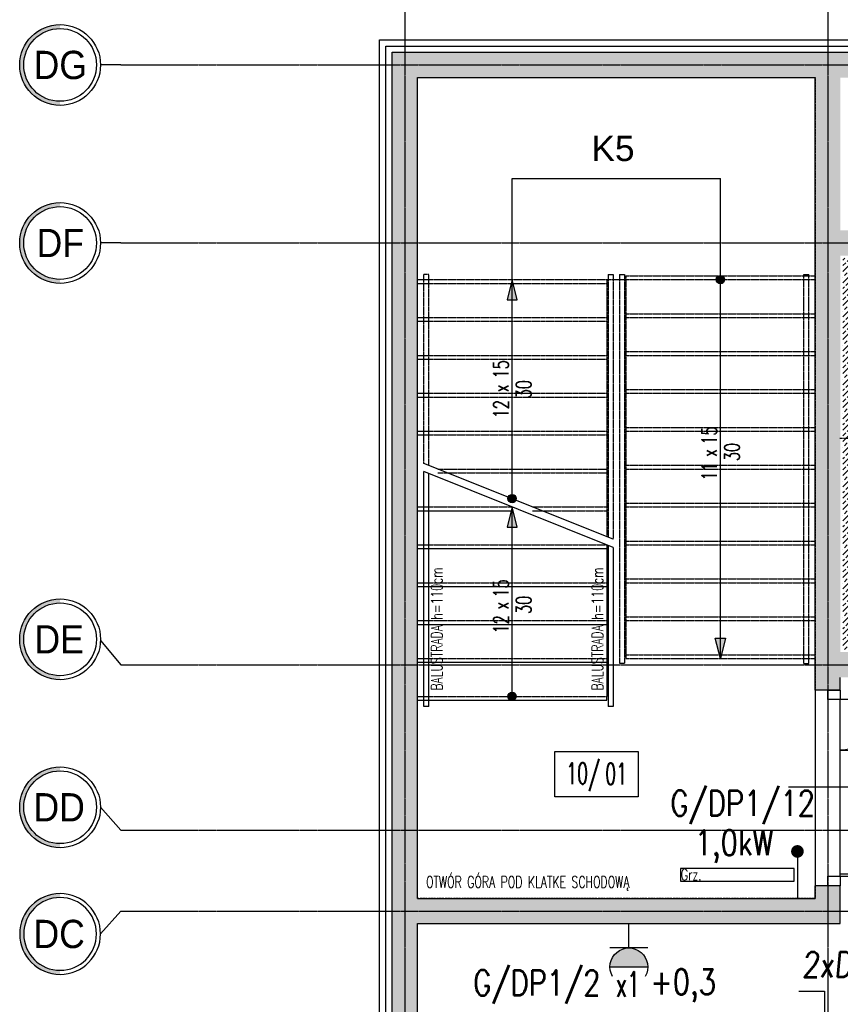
# Model space of a CAD drawing. Header units: inches. Extents: x 788 to 26783, y -4103 to 21.
# Tile 43 of 101: x 3784 to 4434, y -1295 to -515. Entities that reach past the tile are written whole.
import ezdxf
from ezdxf.enums import TextEntityAlignment as Align

# ---------------------------------------------------------------- set-up
doc = ezdxf.new("R2010")
doc.units = ezdxf.units.IN
doc.header["$MEASUREMENT"] = 0
for name, pattern in [('CENTER', [2, 1.25, -0.25, 0.25, -0.25]), ('DASHDOT', [1, 0.5, -0.25, 0, -0.25]), ('DASHED', [0.75, 0.5, -0.25]), ('DASHED2', [0.375, 0.25, -0.125])]:
    doc.linetypes.add(name, pattern=pattern)
for name, color, linetype in [('Drz---drzwi', 5, 'Continuous'), ('E35', 6, 'Continuous'), ('E50', 3, 'Continuous'), ('E90', 6, 'Continuous'), ('Ele-balustrada', 8, 'Continuous'), ('Ins-co', 2, 'Continuous'), ('Opis-pom', 6, 'Continuous'), ('Opis-spadki', 61, 'Continuous'), ('Opis_pom_ramka', 6, 'Continuous'), ('Os-osie glowne', 1, 'CENTER'), ('Os-osie-opis', 2, 'Continuous'), ('Pos-widok', 121, 'Continuous'), ('Sc-beton', 7, 'Continuous'), ('Sc-beton-hatch', 86, 'Continuous'), ('Sc-izolacja term-styropian', 151, 'STYROPIAN-KA'), ('Sc-nadproza kon', 5, 'DASHED2'), ('Sch-opis', 51, 'Continuous'), ('Sch-widok', 12, 'Continuous'), ('Sch-widok-nad', 12, 'DASHED2'), ('W-idok', 8, 'Continuous'), ('W-otwor-strop-nad', 126, 'DASHED2')]:
    doc.layers.add(name, color=color, linetype=linetype)
doc.styles.add('dwg_opis duży', font='ARIAL.TTF', dxfattribs={"width": 0.9})
doc.styles.add('KA wymiar', font='romans.shx', dxfattribs={"width": 0.6})
doc.styles.add('ROMANS', font='romans', dxfattribs={"width": 0.85})
doc.styles.add('TYTUL2', font='ARIAL.TTF')
doc.linetypes.add('STYROPIAN-KA', pattern='A,0.0001,-0.1,[135,ltypeshp.shx,S=0.1,R=0,X=-0.1,Y=0],0,[135,ltypeshp.shx,S=0.1,R=180,X=0.1,Y=0],-0.1', length=0.2001)
doc.linetypes.add('ZIGZAG', pattern='A,0.00254,-5.08,[131,ltypeshp.shx,S=5.08,R=0,X=-5.08,Y=0],-10.16,[131,ltypeshp.shx,S=5.08,R=180,X=5.08,Y=0],-5.08', length=20.32254)
pattern_1 = [(45, (-46844.622, 16237.085), (-4.49012806, 4.49012806), []), (45, (-46840.132, 16237.085), (-4.49012806, 4.49012806), [3.175, -1.5875])]

# ---------------------------------------------------------------- blocks, each defined once
blk = doc.blocks.new('_DKGJHF')
at = {"ltscale": 7}
for p, q in [((-21.08, -77), (35.92, -77)), ((-5, -147.5), (-105, -147.5)), ((-5, -145.5), (-104.98, -145.5))]:
    blk.add_line(p, q, dxfattribs=at)
for points in [[(5, -7.5), (5, 0), (-5, 0), (-5, -7.5)], [(5, -155), (5, -147.5), (-5, -147.5), (-5, -155)]]:
    blk.add_lwpolyline(points, close=True, dxfattribs=at)
for points in [[(-45, -7.5), (-5, -7.5)], [(-5, -147.5), (-5, -7.5)]]:
    blk.add_lwpolyline(points, dxfattribs=at)
for centre, radius, start, end in [((-5, -7.5), 40, 180, 270), ((-5, -147.5), 100, 90, 180)]:
    blk.add_arc(centre, radius, start, end)
blk = doc.blocks.new('ozn_opis-schodów1-rzut')
at = {"style": 'ROMANS', "width": 0.7}
blk.add_text('x', height=12, dxfattribs=at).set_placement((-3.32, 3))
at = {"ltscale": 25, "style": 'ROMANS', "width": 0.7}
blk.add_attdef('Ilość', text='', height=12, dxfattribs=at).set_placement((-7.75, 3), align=Align.RIGHT)
blk.add_attdef('Wysokość', (6.22, 3), '', height=12, dxfattribs=at)
blk.add_attdef('Długość', text='', height=12, dxfattribs=at).set_placement((0.41, -15), align=Align.CENTER)
blk = doc.blocks.new('ozn_schody-kółko_d14')
at = {"ltscale": 25}
h = blk.add_hatch(color=256, dxfattribs=at)
edge = h.paths.add_edge_path()
edge.add_arc((0, 0), 3.33, 0, 360)
at = {"ltscale": 7}
blk.add_circle((0, 0), 3.33, dxfattribs=at)
blk = doc.blocks.new('ozn_schody-strzałka8x16')
at = {"ltscale": 25}
blk.add_hatch(color=256, dxfattribs=at).paths.add_polyline_path([(0, 0), (-4, -16), (4, -16)])
blk.add_lwpolyline([(0, 0), (-4, -16), (4, -16)], close=True, dxfattribs=at)
blk = doc.blocks.new('_opis_osi')
blk.add_hatch(color=256).paths.add_polyline_path([(32, -32), (28.8, -32, -1), (-28.8, -32), (-32, -32, 1)])
for radius in [32, 28.8]:
    blk.add_circle((0, -32), radius)
at = {"style": 'dwg_opis duży', "width": 0.9}
blk.add_attdef('AXNAMEV', text='', height=22.4, rotation=90, dxfattribs=at).set_placement((0, -32), align=Align.MIDDLE_CENTER)
blk = doc.blocks.new('_aidfjflijh')
at = {"layer": 'W-idok', "linetype": 'DASHDOT'}
for p, q in [((0, -328.95), (0, 0)), ((-124, -162.01), (123, -162.01))]:
    blk.add_line(p, q, dxfattribs=at)
at = {"layer": 'W-idok'}
for p, q in [((-105, -44.21), (-105, -49.81)), ((-104.75, -44.21), (-105, -44.21)), ((-104.75, -49.81), (-104.75, -44.21)), ((-104.75, -44.21), (-104.75, -49.21)), ((-100, -44.21), (-104.75, -44.21)), ((-80, -44.21), (-100, -44.21)), ((-100, -44.21), (-100, -49.56)), ((-80, -49.56), (-80, -44.21)), ((-73, -39.31), (-73, -150.71)), ((73, -39.31), (-73, -39.31)), ((70.3, -41.71), (-70.3, -41.71)), ((-70.3, -41.71), (-70.3, -282.31)), ((-70, -42.01), (70, -42.01)), ((-70, -282.01), (-70, -42.01)), ((70, -42.01), (70, -282.01)), ((73, -39.31), (70.3, -39.31)), ((70.3, -282.31), (70.3, -41.71)), ((73, -150.71), (73, -39.31)), ((-105, -49.81), (-104.75, -49.81)), ((-105, -49.81), (-105, -57.21)), ((-104.75, -49.81), (-105, -49.81)), ((-104.75, -49.21), (-100, -49.21)), ((-104.75, -57.21), (-104.75, -49.81)), ((-100, -49.56), (-80, -49.56)), ((-80, -49.56), (-100, -49.56)), ((-100, -49.56), (-100, -49.81)), ((-100, -49.81), (-80, -49.81)), ((-92.45, -49.81), (-92.45, -50.6)), ((-83.55, -49.81), (-92.45, -49.81)), ((-92.45, -50.6), (-88.79, -50.6)), ((-90.5, -54.11), (-90.5, -56.51)), ((-88.8, -54.11), (-90.5, -54.11)), ((-88.8, -56.01), (-88.8, -54.11)), ((-88.79, -50.6), (-88.79, -56.01)), ((-88, -46.91), (-88, -153.11)), ((-87.21, -56.01), (-87.21, -50.6)), ((-87.21, -50.6), (-83.55, -50.6)), ((-87.2, -54.11), (-87.2, -56.01)), ((-85.5, -54.11), (-87.2, -54.11)), ((-85.5, -56.51), (-85.5, -54.11)), ((-83.55, -50.6), (-83.55, -49.81)), ((-80, -49.81), (-80, -49.56)), ((-79.8, -49.26), (-79.8, -54.26)), ((-79.7, -49.26), (-79.8, -49.26)), ((-79.8, -54.26), (-75.6, -54.26)), ((-79.7, -54.16), (-79.7, -49.26)), ((-75.6, -54.16), (-79.7, -54.16)), ((-75.55, -54.26), (-75.65, -54.26)), ((-75.65, -54.26), (-75.65, -145.76)), ((-75.6, -54.26), (-75.6, -54.16)), ((-75.55, -145.76), (-75.55, -54.26)), ((-105, -57.21), (-104.75, -57.21)), ((-77.6, -57.51), (-98.4, -57.51)), ((-98.4, -57.51), (-98.4, -63.51)), ((-98.1, -57.81), (-77.9, -57.81)), ((-98.1, -63.51), (-98.1, -57.81)), ((-78, -58.26), (-98, -58.26)), ((-98, -58.26), (-98, -141.76)), ((-82.75, -56.51), (-93.25, -56.51)), ((-93.25, -56.51), (-93.25, -57.51)), ((-93.25, -57.51), (-82.75, -57.51)), ((-83.1, -61.01), (-92.9, -61.01)), ((-92.9, -61.01), (-92.9, -139.01)), ((-84.1, -59.51), (-91.9, -59.51)), ((-91.9, -59.51), (-91.9, -61.01)), ((-90.5, -56.51), (-85.5, -56.51)), ((-87.2, -56.01), (-88.8, -56.01)), ((-88.79, -56.01), (-87.21, -56.01)), ((-88, -96.51), (-88, -55.51)), ((-84.1, -61.01), (-84.1, -59.51)), ((-83.1, -139.01), (-83.1, -61.01)), ((-82.75, -57.51), (-82.75, -56.51)), ((-78, -141.76), (-78, -58.26)), ((-77.9, -57.81), (-77.9, -63.51)), ((-77.6, -63.51), (-77.6, -57.51)), ((-98.4, -63.51), (-98.1, -63.51)), ((-77.9, -63.51), (-77.6, -63.51)), ((-80.1, -79.51), (-95.9, -79.51)), ((-111, -100.01), (-76.9, -100.01)), ((-88, -144.51), (-88, -96.51)), ((77.9, -96.01), (77.9, -111.01)), ((85.4, -96.01), (77.9, -96.01)), ((85.4, -111.01), (85.4, -96.01)), ((77.9, -111.01), (85.4, -111.01)), ((81.4, -111.01), (81.4, -121.31)), ((81.9, -111.01), (81.4, -111.01)), ((81.9, -121.31), (81.9, -111.01)), ((-80.1, -120.51), (-95.9, -120.51)), ((74.2, -121.31), (73.6, -121.31)), ((73.6, -121.31), (73.6, -140.81)), ((74.2, -140.81), (74.2, -121.31)), ((78.5, -121.31), (74.2, -121.31)), ((74.2, -121.31), (74.2, -140.81)), ((80.5, -118.01), (78.5, -118.01)), ((78.5, -118.01), (78.5, -118.78)), ((78.5, -118.78), (78.5, -120.94)), ((78.5, -120.94), (78.5, -124.19)), ((78.5, -124.19), (78.5, -128.01)), ((80.5, -118.78), (80.5, -118.01)), ((80.5, -120.94), (80.5, -118.78)), ((80.5, -124.19), (80.5, -120.94)), ((85.1, -121.31), (80.5, -121.31)), ((80.5, -128.01), (80.5, -124.19)), ((85.1, -121.31), (84.1, -121.31)), ((84.1, -121.31), (84.1, -140.81)), ((85.1, -140.81), (85.1, -121.31)), ((85.1, -140.81), (85.1, -121.31)), ((73.6, -126.01), (73, -126.01)), ((73, -130.01), (73.6, -130.01)), ((78.5, -128.01), (78.5, -131.84)), ((78.5, -131.84), (78.5, -135.09)), ((80.5, -131.84), (80.5, -128.01)), ((80.5, -135.09), (80.5, -131.84)), ((85.41, -126.01), (85.1, -126.01)), ((85.1, -130.01), (85.41, -130.01)), ((85.41, -126.01), (85.41, -130.01)), ((89.01, -126.01), (85.41, -126.01)), ((85.41, -130.01), (85.41, -126.01)), ((85.41, -130.01), (89.01, -130.01)), ((89.01, -130.01), (89.01, -126.01)), ((89.01, -126.01), (89.01, -130.01)), ((89.99, -126.01), (89.01, -126.01)), ((89.01, -130.01), (89.99, -130.01)), ((89.99, -130.01), (89.99, -126.01)), ((-98.1, -136.51), (-98.4, -136.51)), ((-98.4, -136.51), (-98.4, -142.51)), ((-98.1, -142.21), (-98.1, -136.51)), ((-92.9, -139.01), (-83.1, -139.01)), ((-91.9, -139.01), (-91.9, -140.51)), ((-84.1, -140.51), (-84.1, -139.01)), ((-77.6, -136.51), (-77.9, -136.51)), ((-77.9, -136.51), (-77.9, -142.21)), ((-77.6, -142.51), (-77.6, -136.51)), ((78.5, -135.09), (78.5, -137.25)), ((78.5, -137.25), (78.5, -138.01)), ((78.5, -138.01), (80.5, -138.01)), ((80.5, -137.25), (80.5, -135.09)), ((80.5, -138.01), (80.5, -137.25)), ((-98.4, -142.51), (-77.6, -142.51)), ((-77.9, -142.21), (-98.1, -142.21)), ((-98, -141.76), (-78, -141.76)), ((-82.75, -142.51), (-93.25, -142.51)), ((-93.25, -142.51), (-93.25, -143.51)), ((-93.25, -143.51), (-82.75, -143.51)), ((-91.9, -140.51), (-84.1, -140.51)), ((-85.5, -143.51), (-90.5, -143.51)), ((-90.5, -143.51), (-90.5, -145.91)), ((-90.5, -145.91), (-88.8, -145.91)), ((-88.8, -144.01), (-87.2, -144.01)), ((-88.8, -145.91), (-88.8, -144.01)), ((-87.21, -144.01), (-88.79, -144.01)), ((-88.79, -144.01), (-88.79, -149.42)), ((-87.21, -149.42), (-87.21, -144.01)), ((-87.2, -144.01), (-87.2, -145.91)), ((-87.2, -145.91), (-85.5, -145.91)), ((-85.5, -145.91), (-85.5, -143.51)), ((-82.75, -143.51), (-82.75, -142.51)), ((-79.8, -145.76), (-79.8, -150.76)), ((-75.6, -145.76), (-79.8, -145.76)), ((-79.7, -150.76), (-79.7, -145.86)), ((-79.7, -145.86), (-75.6, -145.86)), ((-75.65, -145.76), (-75.55, -145.76)), ((-75.6, -145.86), (-75.6, -145.76)), ((-73.7, -147.21), (-73.7, -147.71)), ((-73, -147.21), (-73.7, -147.21)), ((-73.7, -147.71), (-73.7, -150.51)), ((-73, -147.71), (-73.7, -147.71)), ((-73.7, -147.71), (-73, -147.71)), ((73.7, -147.21), (73, -147.21)), ((73.7, -147.71), (73, -147.71)), ((73, -147.71), (73.7, -147.71)), ((73.6, -140.81), (74.2, -140.81)), ((73.7, -147.71), (73.7, -147.21)), ((73.7, -150.51), (73.7, -147.71)), ((74.2, -140.81), (85.1, -140.81)), ((81.4, -140.81), (81.4, -148.01)), ((81.4, -148.01), (81.9, -148.01)), ((81.9, -148.01), (81.9, -140.81)), ((85.1, -140.81), (84.1, -140.81)), ((84.1, -140.81), (84.1, -168.31)), ((84.1, -140.81), (85.1, -140.81)), ((85.1, -168.31), (85.1, -140.81)), ((-97.5, -149.46), (-105, -149.46)), ((-105, -149.46), (-105, -174.56)), ((-100.9, -150.21), (-100.9, -150.46)), ((-82.9, -150.21), (-100.9, -150.21)), ((-100.9, -150.46), (-100.9, -173.81)), ((-82.9, -150.46), (-100.9, -150.46)), ((-100.9, -150.46), (-82.9, -150.46)), ((-97.5, -150.21), (-97.5, -149.46)), ((-88.79, -149.42), (-92.45, -149.42)), ((-92.45, -149.42), (-92.45, -150.21)), ((-92.45, -150.21), (-83.55, -150.21)), ((-83.55, -149.42), (-87.21, -149.42)), ((-83.55, -150.21), (-83.55, -149.42)), ((-82.9, -150.46), (-82.9, -150.21)), ((-82.9, -173.81), (-82.9, -150.46)), ((-82.11, -155.66), (-82.9, -155.66)), ((-82.9, -155.66), (-82.9, -168.36)), ((-82.11, -161.22), (-82.11, -155.66)), ((-79.8, -150.76), (-79.7, -150.76)), ((-73.1, -151.01), (-78.1, -151.01)), ((-78.1, -151.01), (-78.1, -155.51)), ((-78.1, -155.51), (-77.8, -155.51)), ((-77.8, -151.31), (-73.4, -151.31)), ((-77.8, -155.51), (-77.8, -151.31)), ((-71.85, -150.71), (-77.65, -150.71)), ((-77.65, -150.71), (-77.65, -151.01)), ((-77.65, -151.01), (-72.15, -151.01)), ((-77.5, -150.51), (-77.5, -150.71)), ((-73, -150.51), (-77.5, -150.51)), ((-73.7, -150.51), (-73, -150.51)), ((-73.4, -151.31), (-73.4, -155.51)), ((-73.1, -155.51), (-73.4, -155.51)), ((-73.4, -155.51), (-73.4, -156.01)), ((-73.4, -155.51), (-73.1, -155.51)), ((-73.1, -155.51), (-73.1, -151.01)), ((-73.1, -151.01), (-73.1, -156.01)), ((-73.1, -156.01), (-73.1, -155.51)), ((-73, -151.01), (-73, -156.01)), ((-72.15, -151.01), (-72.15, -173.01)), ((-71.85, -173.31), (-71.85, -150.71)), ((71.85, -150.71), (71.85, -173.31)), ((77.65, -150.71), (71.85, -150.71)), ((72.15, -173.01), (72.15, -151.01)), ((72.15, -151.01), (77.65, -151.01)), ((73, -150.51), (73.7, -150.51)), ((77.5, -150.51), (73, -150.51)), ((73, -156.01), (73, -151.01)), ((78.1, -151.01), (73.1, -151.01)), ((73.1, -151.01), (73.1, -155.51)), ((73.1, -156.01), (73.1, -151.01)), ((73.4, -155.51), (73.1, -155.51)), ((73.1, -155.51), (73.1, -156.01)), ((73.1, -155.51), (73.4, -155.51)), ((73.4, -151.31), (77.8, -151.31)), ((73.4, -155.51), (73.4, -151.31)), ((73.4, -156.01), (73.4, -155.51)), ((77.5, -150.71), (77.5, -150.51)), ((77.65, -151.01), (77.65, -150.71)), ((77.8, -151.31), (77.8, -155.51)), ((77.8, -155.51), (78.1, -155.51)), ((78.1, -155.51), (78.1, -151.01)), ((82.9, -155.66), (82.11, -155.66)), ((82.11, -155.66), (82.11, -161.22)), ((83.7, -148.51), (82.9, -148.51)), ((82.9, -148.51), (82.9, -175.51)), ((82.9, -168.36), (82.9, -155.66)), ((83.7, -175.51), (83.7, -148.51)), ((84.1, -148.51), (83.7, -148.51)), ((83.7, -148.51), (83.7, -175.51)), ((90, -148.51), (85.1, -148.51)), ((90, -175.51), (90, -148.51)), ((-74, -161.22), (-82.11, -161.22)), ((-82.11, -162.81), (-74, -162.81)), ((-82.11, -168.36), (-82.11, -162.81)), ((-73.6, -157.81), (-76.4, -157.81)), ((-76.4, -157.81), (-76.4, -161.21)), ((-76.4, -161.21), (-74, -161.21)), ((-74, -162.81), (-76.4, -162.81)), ((-76.4, -162.81), (-76.4, -166.21)), ((-74, -161.21), (-74, -162.81)), ((-74, -162.81), (-74, -161.22)), ((-72.4, -156.01), (-73.6, -156.01)), ((-73.6, -156.01), (-73.6, -168.01)), ((-73.6, -166.21), (-73.6, -157.81)), ((-72.15, -156.01), (-72.4, -156.01)), ((-72.4, -156.01), (-72.4, -168.01)), ((-72.4, -168.01), (-72.4, -156.01)), ((72.4, -156.01), (72.15, -156.01)), ((72.4, -168.01), (72.4, -156.01)), ((72.4, -156.01), (72.4, -168.01)), ((73.6, -156.01), (72.4, -156.01)), ((73.6, -168.01), (73.6, -156.01)), ((76.4, -157.81), (73.6, -157.81)), ((73.6, -157.81), (73.6, -166.21)), ((74, -161.21), (76.4, -161.21)), ((74, -162.81), (74, -161.21)), ((82.11, -161.22), (74, -161.22)), ((74, -161.22), (74, -162.81)), ((74, -162.81), (82.11, -162.81)), ((76.4, -162.81), (74, -162.81)), ((76.4, -161.21), (76.4, -157.81)), ((76.4, -166.21), (76.4, -162.81)), ((82.11, -162.81), (82.11, -168.36)), ((-82.9, -168.36), (-82.11, -168.36)), ((-78.1, -168.51), (-78.1, -173.01)), ((-77.8, -168.51), (-78.1, -168.51)), ((-77.8, -172.71), (-77.8, -168.51)), ((-76.4, -166.21), (-73.6, -166.21)), ((-73.6, -168.01), (-72.4, -168.01)), ((-73.4, -168.01), (-73.4, -168.51)), ((-73.4, -168.51), (-73.1, -168.51)), ((-73.4, -168.51), (-73.4, -172.71)), ((-73.1, -168.51), (-73.4, -168.51)), ((-73.1, -168.51), (-73.1, -168.01)), ((-73.1, -168.01), (-73.1, -173.01)), ((-73.1, -173.01), (-73.1, -168.51)), ((-73, -168.01), (-73, -173.01)), ((-72.4, -168.01), (-72.15, -168.01)), ((72.15, -168.01), (72.4, -168.01)), ((72.4, -168.01), (73.6, -168.01)), ((73, -173.01), (73, -168.01)), ((73.1, -168.01), (73.1, -168.51)), ((73.1, -173.01), (73.1, -168.01)), ((73.1, -168.51), (73.4, -168.51)), ((73.1, -168.51), (73.1, -173.01)), ((73.4, -168.51), (73.1, -168.51)), ((73.4, -168.51), (73.4, -168.01)), ((73.4, -172.71), (73.4, -168.51)), ((73.6, -166.21), (76.4, -166.21)), ((77.8, -168.51), (77.8, -172.71)), ((78.1, -168.51), (77.8, -168.51)), ((78.1, -173.01), (78.1, -168.51)), ((82.11, -168.36), (82.9, -168.36)), ((84.1, -168.31), (85.1, -168.31)), ((-105, -174.56), (-97.5, -174.56)), ((-100.9, -173.81), (-82.9, -173.81)), ((-97.5, -174.56), (-97.5, -173.81)), ((-78.1, -173.01), (-73.1, -173.01)), ((-73.4, -172.71), (-77.8, -172.71)), ((-72.15, -173.01), (-77.65, -173.01)), ((-77.65, -173.01), (-77.65, -173.31)), ((-77.65, -173.31), (-71.85, -173.31)), ((-73, -173.51), (-73.7, -173.51)), ((-73.7, -173.51), (-73.7, -176.31)), ((-73.7, -176.31), (-73, -176.31)), ((-73, -176.31), (-73.7, -176.31)), ((-73.7, -176.31), (-73.7, -176.81)), ((-73.7, -176.81), (-73, -176.81)), ((-73.5, -173.31), (-73.5, -173.51)), ((-73.5, -173.51), (-73, -173.51)), ((-73, -173.31), (-73, -284.71)), ((-63.5, -177.31), (-63.5, -198.71)), ((61.5, -177.31), (61.5, -198.71)), ((71.85, -173.31), (77.65, -173.31)), ((77.65, -173.01), (72.15, -173.01)), ((73, -189.51), (73, -173.31)), ((73.7, -173.51), (73, -173.51)), ((73, -173.51), (73.5, -173.51)), ((73, -176.31), (73.7, -176.31)), ((73.7, -176.31), (73, -176.31)), ((73, -176.81), (73.7, -176.81)), ((73.1, -173.01), (78.1, -173.01)), ((77.8, -172.71), (73.4, -172.71)), ((73.5, -173.51), (73.5, -173.31)), ((73.7, -176.31), (73.7, -173.51)), ((73.7, -176.81), (73.7, -176.31)), ((77.65, -173.31), (77.65, -173.01)), ((82.9, -175.51), (83.7, -175.51)), ((83.7, -175.51), (90, -175.51)), ((-73, -179.61), (-84.1, -179.61)), ((-84.1, -179.61), (-84.1, -179.91)), ((-84.1, -179.91), (-73, -179.91)), ((-81.98, -181.31), (-83.5, -181.31)), ((-83.5, -181.31), (-83.5, -194.71)), ((-81.2, -179.91), (-82.7, -179.91)), ((-82.7, -179.91), (-82.7, -180.11)), ((-82.7, -180.11), (-81.2, -180.11)), ((-81.2, -180.11), (-82.7, -180.11)), ((-82.7, -180.11), (-82.7, -181.31)), ((-81.2, -181.31), (-81.98, -181.31)), ((-73, -179.91), (-81.2, -179.91)), ((-81.2, -179.91), (-81.2, -196.11)), ((82.1, -179.61), (73, -179.61)), ((73, -179.91), (82.1, -179.91)), ((79.2, -179.91), (73, -179.91)), ((80.7, -179.91), (79.2, -179.91)), ((79.2, -196.11), (79.2, -179.91)), ((79.2, -180.11), (80.7, -180.11)), ((80.7, -180.11), (79.2, -180.11)), ((79.98, -181.31), (79.2, -181.31)), ((81.5, -181.31), (79.98, -181.31)), ((80.7, -180.11), (80.7, -179.91)), ((80.7, -181.31), (80.7, -180.11)), ((81.5, -194.71), (81.5, -181.31)), ((82.1, -179.91), (82.1, -179.61)), ((-39.5, -188.01), (-87.5, -188.01)), ((-83.5, -194.71), (-81.98, -194.71)), ((-82.7, -194.71), (-82.7, -195.91)), ((-81.98, -194.71), (-81.2, -194.71)), ((85.5, -188.01), (37.5, -188.01)), ((67.4, -189.51), (67.4, -209.51)), ((70, -189.51), (67.4, -189.51)), ((76.4, -189.51), (70.3, -189.51)), ((76.4, -209.51), (76.4, -189.51)), ((79.2, -194.71), (79.98, -194.71)), ((79.98, -194.71), (81.5, -194.71)), ((80.7, -195.91), (80.7, -194.71)), ((-73, -196.11), (-84.1, -196.11)), ((-84.1, -196.11), (-84.1, -196.41)), ((-84.1, -196.41), (-73, -196.41)), ((-82.7, -195.91), (-81.2, -195.91)), ((-81.2, -195.91), (-82.7, -195.91)), ((-82.7, -195.91), (-82.7, -196.11)), ((-82.7, -196.11), (-81.2, -196.11)), ((-81.2, -196.11), (-73, -196.11)), ((82.1, -196.11), (76.4, -196.11)), ((76.4, -196.11), (79.2, -196.11)), ((76.4, -196.41), (82.1, -196.41)), ((79.2, -195.91), (80.7, -195.91)), ((80.7, -195.91), (79.2, -195.91)), ((79.2, -196.11), (80.7, -196.11)), ((80.7, -196.11), (80.7, -195.91)), ((82.1, -196.41), (82.1, -196.11)), ((67.4, -209.51), (70, -209.51)), ((70.3, -209.51), (76.4, -209.51)), ((73, -284.71), (73, -209.51)), ((83.5, -243.51), (83.5, -244.51)), ((88.5, -243.51), (83.5, -243.51)), ((83.5, -244.51), (88.5, -244.51)), ((87.5, -244.51), (84.5, -244.51)), ((84.5, -244.51), (84.5, -280.51)), ((87.5, -280.51), (87.5, -244.51)), ((88.5, -244.51), (88.5, -243.51)), ((90, -243.51), (88.5, -243.51)), ((88.5, -243.51), (88.5, -244.51)), ((88.5, -244.51), (90, -244.51)), ((90, -244.51), (90, -243.51)), ((90, -280.51), (90, -244.51)), ((-104, -269.51), (-105, -269.51)), ((-105, -269.51), (-105, -279.51)), ((-104, -279.51), (-104, -269.51)), ((-98, -271.01), (-104, -271.01)), ((-104, -271.01), (-104, -278.01)), ((-98, -278.01), (-98, -271.01)), ((-105, -279.51), (-104, -279.51)), ((-104, -278.01), (-98, -278.01)), ((15, -278.71), (15, -319.51)), ((83.5, -280.51), (83.5, -281.51)), ((88.5, -280.51), (83.5, -280.51)), ((84.5, -280.51), (87.5, -280.51)), ((88.5, -281.51), (88.5, -280.51)), ((90, -280.51), (88.5, -280.51)), ((88.5, -280.51), (88.5, -281.51)), ((90, -281.51), (90, -280.51)), ((-40.3, -284.71), (-99, -284.71)), ((-99, -284.71), (-99, -295.01)), ((-88.5, -287.01), (-98.5, -287.01)), ((-98.5, -287.01), (-98.5, -290.51)), ((-98.4, -287.11), (-88.5, -287.11)), ((-98.4, -290.41), (-98.4, -287.11)), ((-88.5, -287.11), (-88.5, -287.01)), ((-73, -284.71), (-40.3, -284.71)), ((-70.3, -282.31), (-70, -282.31)), ((-70, -282.31), (-70, -282.01)), ((-40, -282.01), (-70, -282.01)), ((-70, -282.01), (-70, -282.31)), ((-70, -282.31), (-40.3, -282.31)), ((15, -287.01), (-43.5, -287.01)), ((-43.5, -287.01), (-43.5, -290.51)), ((-43.5, -287.89), (15, -287.89)), ((-40.3, -286.51), (-42.15, -286.51)), ((-42.15, -286.51), (-42.15, -286.81)), ((-42.15, -286.81), (-40, -286.81)), ((-40.3, -282.31), (-40.3, -286.51)), ((-40, -286.81), (-40, -282.01)), ((-40, -284.86), (69.85, -284.86)), ((15, -290.51), (15, -287.01)), ((70, -282.01), (69.85, -282.01)), ((69.85, -282.01), (69.85, -294.81)), ((70.15, -282.31), (70.3, -282.31)), ((70.15, -294.51), (70.15, -282.31)), ((70.15, -284.71), (73, -284.71)), ((83.5, -281.51), (88.5, -281.51)), ((88.5, -281.51), (90, -281.51)), ((-99, -295.01), (70, -295.01)), ((-98.5, -290.51), (-88.5, -290.51)), ((-88.5, -291.01), (-98.5, -291.01)), ((-98.5, -291.01), (-98.5, -294.51)), ((-98.5, -294.51), (-88.5, -294.51)), ((-88.5, -290.41), (-98.4, -290.41)), ((-98.4, -291.11), (-88.5, -291.11)), ((-98.4, -294.41), (-98.4, -291.11)), ((-88.5, -294.41), (-98.4, -294.41)), ((-88.5, -290.51), (-88.5, -290.41)), ((-88.5, -291.11), (-88.5, -291.01)), ((-88.5, -294.51), (-88.5, -294.41)), ((-43.5, -288.76), (15, -288.76)), ((-43.5, -289.64), (15, -289.64)), ((-43.5, -290.51), (15, -290.51)), ((69.85, -291.01), (11.5, -291.01)), ((11.5, -291.01), (11.5, -294.51)), ((11.5, -291.89), (70, -291.89)), ((11.5, -292.76), (70, -292.76)), ((11.5, -293.64), (70, -293.64)), ((11.5, -294.51), (69.85, -294.51)), ((69.85, -294.81), (72, -294.81)), ((70, -295.01), (70, -294.81)), ((72, -294.51), (70.15, -294.51)), ((72, -294.81), (72, -294.51)), ((71.4, -298.01), (-100, -298.01)), ((-100, -298.01), (-100, -308.41)), ((-89.5, -298.31), (-99.5, -298.31)), ((-99.5, -298.31), (-99.5, -301.81)), ((-99.5, -301.81), (-89.5, -301.81)), ((-89.5, -302.31), (-99.5, -302.31)), ((-99.5, -302.31), (-99.5, -305.81)), ((-99.4, -298.41), (-89.5, -298.41)), ((-99.4, -301.71), (-99.4, -298.41)), ((-89.5, -301.71), (-99.4, -301.71)), ((-99.4, -302.41), (-89.5, -302.41)), ((-99.4, -305.71), (-99.4, -302.41)), ((-89.5, -298.41), (-89.5, -298.31)), ((-89.5, -301.81), (-89.5, -301.71)), ((-89.5, -302.41), (-89.5, -302.31)), ((15, -302.31), (-43.5, -302.31)), ((-43.5, -302.31), (-43.5, -305.81)), ((-43.5, -303.19), (15, -303.19)), ((-43.5, -304.06), (15, -304.06)), ((70, -298.31), (11.5, -298.31)), ((11.5, -298.31), (11.5, -301.81)), ((11.5, -299.19), (70, -299.19)), ((11.5, -300.06), (70, -300.06)), ((11.5, -300.94), (70, -300.94)), ((11.5, -301.81), (70, -301.81)), ((15, -305.81), (15, -302.31)), ((70, -301.81), (70, -298.31)), ((70, -303.61), (70, -316.51)), ((71.4, -303.61), (70, -303.61)), ((70.3, -316.21), (70.3, -303.91)), ((70.3, -303.91), (71.7, -303.91)), ((78, -298.01), (71.4, -298.01)), ((71.4, -298.01), (71.4, -303.61)), ((71.7, -298.31), (78, -298.31)), ((71.7, -303.91), (71.7, -298.31)), ((80, -298.01), (78, -298.01)), ((78, -298.31), (78, -298.01)), ((80, -308.41), (80, -298.01)), ((-100, -308.41), (-40.3, -308.41)), ((-99.5, -305.81), (-89.5, -305.81)), ((-89.5, -305.71), (-99.4, -305.71)), ((-89.5, -305.81), (-89.5, -305.71)), ((-40.3, -309.51), (-52, -309.51)), ((-43.5, -304.94), (15, -304.94)), ((-43.5, -305.81), (15, -305.81)), ((-40, -306.51), (-42, -306.51)), ((-42, -306.51), (-42, -306.81)), ((-42, -306.81), (-40.3, -306.81)), ((-40.3, -306.81), (-40.3, -316.21)), ((-40, -316.51), (-40, -306.51)), ((-40, -308.41), (70, -308.41)), ((-40, -309.51), (70, -309.51)), ((70, -309.51), (-40, -309.51)), ((70.3, -308.41), (80, -308.41)), ((-50, -314.01), (-50, -316.51)), ((-48, -314.01), (-50, -314.01)), ((-50, -316.51), (-40, -316.51)), ((-50, -329.51), (-50, -316.51)), ((-49.7, -316.21), (-49.7, -314.31)), ((-49.7, -314.31), (-48, -314.31)), ((-40.3, -316.21), (-49.7, -316.21)), ((-48, -314.31), (-48, -314.01)), ((70, -316.51), (80, -316.51)), ((79.7, -316.21), (70.3, -316.21)), ((80, -314.01), (78, -314.01)), ((78, -314.01), (78, -314.31)), ((78, -314.31), (79.7, -314.31)), ((79.7, -314.31), (79.7, -316.21)), ((80, -316.51), (80, -314.01)), ((80, -329.51), (80, -316.51)), ((-52, -329.51), (-50, -329.51)), ((82, -329.51), (80, -329.51))]:
    blk.add_line(p, q, dxfattribs=at)
blk = doc.blocks.new('_opis_pom_metka')
at = {"layer": 'Opis_pom_ramka'}
blk.add_lwpolyline([(-33.13, 0), (32.87, 0), (32.87, -36), (-33.13, -36)], close=True, dxfattribs=at)
at = {"style": 'KA wymiar', "width": 0.6}
blk.add_attdef('KO/', text='', height=16.8, dxfattribs=at).set_placement((3.45, -25.87), align=Align.RIGHT)
blk.add_attdef('NR', (3.8, -26.16), '', height=16.8, dxfattribs=at)
blk = doc.blocks.new('g2')
at = {"layer": 'E35'}
blk.add_line((15, 19.27), (-15, 19.27), dxfattribs=at)
blk.add_arc((0, 34.27), 15, 150, 30, dxfattribs=at)
at = {"layer": 'E50'}
blk.add_line((0, 19.27), (0, 0), dxfattribs=at)

msp = doc.modelspace()

# ---------------------------------------------------------------- hatches: boundary and pattern name
at = {"layer": 'E35'}
h = msp.add_hatch(color=256, dxfattribs=at)
edge = h.paths.add_edge_path()
edge.add_line((4281.43, -1265.1), (4251.43, -1265.1))
edge.add_ellipse((4266.43, -1265.1), major_axis=(10.61, 10.61), ratio=1, start_angle=-45, end_angle=135, ccw=False)
at = {"layer": 'Sc-beton-hatch'}
h = msp.add_hatch(dxfattribs=at)
h.set_pattern_fill('ANSI33', color=256, style=0)
h.set_pattern_definition(pattern_1)
h.paths.add_polyline_path([(4423.93, -550.83), (4088.93, -550.83), (4088.93, -691.83), (4098.93, -691.83), (4098.93, -560.83), (4413.93, -560.83), (4413.93, -614.33), (4423.93, -617.78)])
h.paths.add_polyline_path([(4692.93, -550.83), (4423.93, -550.83), (4423.93, -617.78), (4433.93, -621.22), (4433.93, -560.83), (4682.93, -560.83), (4682.93, -571.83), (4692.93, -571.83)])
h.paths.add_polyline_path([(4692.93, -540.83), (4423.93, -540.83), (4423.93, -550.83), (4692.93, -550.83)])
h.paths.add_polyline_path([(4423.93, -540.83), (4088.93, -540.83), (4088.93, -550.83), (4423.93, -550.83)])
h.paths.add_polyline_path([(4433.93, -621.22), (4423.93, -617.78), (4423.93, -691.83), (4692.93, -691.83), (4692.93, -671.83), (4682.93, -671.83), (4682.93, -681.83), (4433.93, -681.83)])
h.paths.add_polyline_path([(4423.93, -617.78), (4413.93, -614.33), (4413.93, -691.83), (4423.93, -691.83)])
h.paths.add_polyline_path([(4557.43, -691.83), (4423.93, -691.83), (4423.93, -1025.83), (4505.43, -1025.83), (4505.43, -1015.83), (4433.93, -1015.83), (4433.93, -701.83), (4557.43, -701.83)])
h.paths.add_polyline_path([(4423.93, -691.83), (4413.93, -691.83), (4413.93, -1025.83), (4423.93, -1025.83)])
h.paths.add_polyline_path([(4505.43, -1025.83), (4423.93, -1025.83), (4423.93, -1045.83), (4433.93, -1045.83), (4433.93, -1035.83), (4505.43, -1035.83)])
h.paths.add_polyline_path([(4423.93, -1025.83), (4413.93, -1025.83), (4413.93, -1045.83), (4423.93, -1045.83)])
h.paths.add_polyline_path([(4692.93, -691.83), (4557.43, -691.83), (4557.43, -701.83), (4682.93, -701.83), (4682.93, -1015.83), (4639.43, -1015.83), (4639.43, -1025.83), (4692.93, -1025.83)])
h.paths.add_polyline_path([(4702.93, -671.83), (4692.93, -671.83), (4692.93, -691.83), (4702.93, -691.83)])
h.paths.add_polyline_path([(4702.93, -691.83), (4692.93, -691.83), (4692.93, -1025.83), (4702.93, -1025.83)])
h.paths.add_polyline_path([(4702.93, -1025.83), (4692.93, -1025.83), (4692.93, -1035.83), (4702.93, -1035.83)])
h.paths.add_polyline_path([(4692.93, -1025.83), (4639.43, -1025.83), (4639.43, -1035.83), (4692.93, -1035.83)])
h.paths.add_polyline_path([(4702.93, -1035.83), (4692.93, -1035.83), (4692.93, -1156.83), (4807.93, -1156.83), (4807.93, -1146.83), (4702.93, -1146.83)])
h.paths.add_polyline_path([(4692.93, -1035.83), (4682.93, -1035.83), (4682.93, -1109.83), (4682.93, -1156.83), (4692.93, -1156.83)])
h.paths.add_polyline_path([(4692.93, -1156.83), (4682.93, -1156.83), (4682.93, -1166.83), (4692.93, -1166.83)])
h.paths.add_polyline_path([(4807.93, -1156.83), (4692.93, -1156.83), (4692.93, -1166.83), (4807.93, -1166.83)])
h.paths.add_polyline_path([(4088.93, -540.83), (4078.93, -540.83), (4078.93, -550.83), (4088.93, -550.83)])
h.paths.add_polyline_path([(4088.93, -550.83), (4078.93, -550.83), (4078.93, -691.83), (4088.93, -691.83)])
h.paths.add_polyline_path([(4098.93, -691.83), (4088.93, -691.83), (4088.93, -1025.83), (4098.93, -1025.83)])
h.paths.add_polyline_path([(4088.93, -691.83), (4078.93, -691.83), (4078.93, -1025.83), (4088.93, -1025.83)])
h.paths.add_polyline_path([(4098.93, -1025.83), (4088.93, -1025.83), (4088.93, -1156.83), (4098.93, -1156.83)])
h.paths.add_polyline_path([(4088.93, -1025.83), (4078.93, -1025.83), (4078.93, -1156.83), (4088.93, -1156.83)])
h.paths.add_polyline_path([(4098.93, -1156.83), (4088.93, -1156.83), (4088.93, -1220.83), (4423.93, -1220.83), (4423.93, -1200.83), (4413.93, -1200.83), (4413.93, -1210.83), (4098.93, -1210.83)])
h.paths.add_polyline_path([(4088.93, -1156.83), (4078.93, -1156.83), (4078.93, -1220.83), (4088.93, -1220.83)])
h.paths.add_polyline_path([(4423.93, -1220.83), (4088.93, -1220.83), (4088.93, -1396.83), (4098.93, -1396.83), (4098.93, -1230.83), (4423.93, -1230.83)])
h.paths.add_polyline_path([(4088.93, -1220.83), (4078.93, -1220.83), (4078.93, -1396.83), (4088.93, -1396.83)])
h.paths.add_polyline_path([(4433.93, -1200.83), (4423.93, -1200.83), (4423.93, -1220.83), (4433.93, -1220.83)])
h.paths.add_polyline_path([(4433.93, -1220.83), (4423.93, -1220.83), (4423.93, -1230.83), (4433.93, -1230.83)])
h.paths.add_polyline_path([(4305.45, -1229.29), (4305.45, -1212.37), (4322.7, -1212.37), (4322.7, -1229.29)], flags=9)
h = msp.add_hatch(dxfattribs=at)
h.set_pattern_fill('ANSI33', color=256, style=0)
h.set_pattern_definition(pattern_1)
h.paths.add_polyline_path([(4435.93, -703.83), (4435.93, -846.33), (4450.93, -846.33), (4450.93, -718.83), (4557.43, -718.83), (4557.43, -703.83)])
h.paths.add_polyline_path([(4557.43, -703.83), (4557.43, -718.83), (4655.93, -718.83), (4655.93, -846.33), (4670.93, -846.33), (4670.93, -703.83)])
h.paths.add_polyline_path([(4670.93, -846.33), (4655.93, -846.33), (4655.93, -998.83), (4639.43, -998.83), (4639.43, -1013.83), (4658.93, -1013.83), (4670.93, -1013.83)])
h.paths.add_polyline_path([(4450.93, -998.83), (4450.93, -846.33), (4435.93, -846.33), (4435.93, -1013.83), (4505.43, -1013.83), (4505.43, -998.83)])
h.paths.add_polyline_path([(4577.14, -708.01), (4577.14, -697.66), (4594.39, -697.66), (4594.39, -708.01)], flags=9)
h.paths.add_polyline_path([(4577.14, -722.96), (4577.14, -707.02), (4594.39, -707.02), (4594.39, -722.96)], flags=25)
h.paths.add_polyline_path([(4647.96, -877.45), (4663.89, -877.45), (4663.89, -894.7), (4647.96, -894.7)], flags=25)
h.paths.add_polyline_path([(4429.75, -877.45), (4440.1, -877.45), (4440.1, -894.7), (4429.75, -894.7)], flags=9)
h.paths.add_polyline_path([(4439.26, -877.45), (4455.2, -877.45), (4455.2, -894.7), (4439.26, -894.7)], flags=24)

# ---------------------------------------------------------------- linework, layer by layer
at = {"layer": 'E35'}
msp.add_line((4251.43, -1265.1), (4281.43, -1265.1), dxfattribs=at)
at = {"layer": 'E35', "const_width": 5}
msp.add_lwpolyline([(4399.95, -1176.13, 1), (4399.95, -1171.13, 1)], format="xyb", close=True, dxfattribs=at)
at = {"layer": 'E35', "ltscale": 15}
msp.add_lwpolyline([(4401.11, -1284.28), (4421.44, -1284.28), (4421.44, -1372.71), (4453.05, -1372.71), (4453.05, -1284.28), (4510.46, -1284.28)], dxfattribs=at)
at = {"layer": 'E50'}
msp.add_line((4399.95, -1173.63), (4399.95, -1210.83), dxfattribs=at)
at = {"layer": 'Ele-balustrada', "linetype": 'DASHED2'}
for p, q in [((4103.93, -866.37), (4103.93, -716.83)), ((4107.93, -867.97), (4107.93, -716.83))]:
    msp.add_line(p, q, dxfattribs=at)
at = {"layer": 'Ele-balustrada'}
for p, q in [((4103.93, -1058.83), (4103.93, -872.83)), ((4107.93, -1058.83), (4107.93, -874.43))]:
    msp.add_line(p, q, dxfattribs=at)
at = {"layer": 'Ele-balustrada', "linetype": 'DASHED2'}
for points in [[(4107.93, -716.83), (4103.93, -716.83)], [(4249.93, -716.83), (4253.93, -716.83)], [(4249.93, -716.83), (4249.93, -924.77)], [(4253.93, -716.83), (4253.93, -926.37)], [(4258.93, -716.83), (4262.93, -716.83)], [(4258.93, -716.83), (4258.93, -1024.83)], [(4262.93, -716.83), (4262.93, -1024.83)], [(4404.93, -1024.83), (4404.93, -716.83)], [(4404.93, -716.83), (4408.93, -716.83)], [(4408.93, -1024.83), (4408.93, -716.83)], [(4262.93, -1024.83), (4258.93, -1024.83)], [(4404.93, -1024.83), (4408.93, -1024.83)]]:
    msp.add_lwpolyline(points, dxfattribs=at)
at = {"layer": 'Ele-balustrada'}
for points in [[(4249.93, -931.23), (4249.93, -1058.83)], [(4253.93, -932.83), (4253.93, -1058.83)], [(4107.93, -1058.83), (4103.93, -1058.83)], [(4253.93, -1058.83), (4249.93, -1058.83)]]:
    msp.add_lwpolyline(points, dxfattribs=at)
at = {"layer": 'Ins-co'}
msp.add_lwpolyline([(4307.34, -1187.19), (4307.34, -1197.19), (4397.34, -1197.19), (4397.34, -1187.19)], close=True, dxfattribs=at)
at = {"layer": 'Opis-spadki'}
for points in [[(4173.93, -640.83), (4338.93, -640.83)], [(4173.93, -894.37), (4173.93, -640.83)], [(4338.93, -1020.83), (4338.93, -640.83)], [(4253.93, -926.37), (4103.93, -866.37)], [(4253.93, -932.83), (4103.93, -872.83)], [(4173.93, -1050.83), (4173.93, -900.83)]]:
    msp.add_lwpolyline(points, dxfattribs=at)
at = {"layer": 'Os-osie glowne'}
for points in [[(4088.93, -325.83), (4088.93, -1888.72)], [(4423.93, -325.83), (4423.93, -1888.72)], [(3863.93, -550.83), (6552.16, -550.83)], [(3863.93, -691.83), (6552.16, -691.83)], [(3863.93, -1025.83), (6552.16, -1025.83)], [(3863.93, -1156.83), (6552.16, -1156.83)], [(3863.93, -1220.83), (6552.16, -1220.83)]]:
    msp.add_lwpolyline(points, dxfattribs=at)
at = {"layer": 'Os-osie-opis'}
for points in [[(3863.93, -550.83), (3847.93, -550.83)], [(3863.93, -691.83), (3847.93, -691.83)], [(3847.93, -1006.67), (3863.93, -1025.83)], [(3847.93, -1138.67), (3863.93, -1156.83)], [(3847.93, -1238.99), (3863.93, -1220.83)]]:
    msp.add_lwpolyline(points, dxfattribs=at)
at = {"layer": 'Pos-widok', "linetype": 'DASHED', "ltscale": 0.5}
for points in [[(4098.93, -723.83), (4248.93, -723.83)], [(4263.93, -717.83), (4413.93, -717.83)], [(4263.93, -747.83), (4413.93, -747.83)], [(4098.93, -753.83), (4248.93, -753.83)], [(4263.93, -777.83), (4413.93, -777.83)], [(4098.93, -783.83), (4248.93, -783.83)], [(4263.93, -807.83), (4413.93, -807.83)], [(4098.93, -813.83), (4248.93, -813.83)], [(4263.93, -837.83), (4413.93, -837.83)], [(4098.93, -843.83), (4248.93, -843.83)], [(4263.93, -867.83), (4413.93, -867.83)], [(4115.1, -873.83), (4248.93, -873.83)], [(4190.08, -903.83), (4248.93, -903.83)], [(4263.93, -897.83), (4413.93, -897.83)], [(4263.93, -927.83), (4413.93, -927.83)], [(4263.93, -957.83), (4413.93, -957.83)], [(4263.93, -987.83), (4413.93, -987.83)], [(4263.93, -1017.83), (4413.93, -1017.83)]]:
    msp.add_lwpolyline(points, dxfattribs=at)
at = {"layer": 'Pos-widok'}
for points in [[(4098.93, -903.83), (4173.93, -903.83)], [(4098.93, -933.83), (4248.93, -933.83)], [(4098.93, -963.83), (4248.93, -963.83)], [(4098.93, -993.83), (4248.93, -993.83)], [(4098.93, -1023.83), (4248.93, -1023.83)], [(4248.93, -1053.83), (4248.93, -1050.83)], [(4098.93, -1053.83), (4248.93, -1053.83)]]:
    msp.add_lwpolyline(points, dxfattribs=at)
at = {"layer": 'Sc-beton'}
for p, q in [((4078.93, -1710.83), (4078.93, -540.83)), ((4078.93, -540.83), (4772.93, -540.83)), ((4098.93, -1690.83), (4098.93, -1230.83))]:
    msp.add_line(p, q, dxfattribs=at)
for points in [[(4098.93, -1210.83), (4098.93, -560.83), (4413.93, -560.83)], [(4413.93, -1045.83), (4413.93, -560.83)], [(4433.93, -1045.83), (4433.93, -1035.83)], [(4433.93, -1045.83), (4413.93, -1045.83)], [(4413.93, -1210.83), (4413.93, -1200.83)], [(4433.93, -1200.83), (4413.93, -1200.83)], [(4433.93, -1230.83), (4433.93, -1200.83)], [(4098.93, -1210.83), (4413.93, -1210.83)], [(4098.93, -1230.83), (4433.93, -1230.83)]]:
    msp.add_lwpolyline(points, dxfattribs=at)
at = {"layer": 'Sc-izolacja term-styropian', "linetype": 'ByBlock'}
for p, q in [((4068.93, -1720.83), (4068.93, -530.83)), ((4068.93, -530.83), (6063.93, -530.83))]:
    msp.add_line(p, q, dxfattribs=at)
at = {"layer": 'Sc-izolacja term-styropian', "linetype": 'ZIGZAG', "ltscale": 0.018}
for p, q in [((4073.93, -1715.83), (4073.93, -535.83)), ((4073.93, -535.83), (6063.93, -535.83))]:
    msp.add_line(p, q, dxfattribs=at)
at = {"layer": 'Sc-nadproza kon', "linetype": 'DASHDOT', "ltscale": 0.5}
msp.add_lwpolyline([(4413.93, -1045.83), (4413.93, -1200.83)], dxfattribs=at)
at = {"layer": 'Sch-widok'}
msp.add_lwpolyline([(4248.93, -930.83), (4248.93, -1050.83)], dxfattribs=at)
at = {"layer": 'Sch-widok-nad'}
for points in [[(4098.93, -720.83), (4413.93, -720.83)], [(4248.93, -720.83), (4248.93, -924.37)], [(4263.93, -717.83), (4263.93, -1020.83)], [(4098.93, -750.83), (4248.93, -750.83)], [(4263.93, -750.83), (4413.93, -750.83)], [(4098.93, -780.83), (4248.93, -780.83)], [(4263.93, -780.83), (4413.93, -780.83)], [(4098.93, -810.83), (4248.93, -810.83)], [(4263.93, -810.83), (4413.93, -810.83)], [(4098.93, -840.83), (4248.93, -840.83)], [(4263.93, -840.83), (4413.93, -840.83)], [(4115.1, -870.83), (4248.93, -870.83)], [(4263.93, -870.83), (4413.93, -870.83)], [(4098.93, -900.83), (4173.93, -900.83)], [(4190.08, -900.83), (4248.93, -900.83)], [(4263.93, -900.83), (4413.93, -900.83)], [(4098.93, -930.83), (4248.93, -930.83)], [(4263.93, -930.83), (4413.93, -930.83)], [(4098.93, -960.83), (4248.93, -960.83)], [(4263.93, -960.83), (4413.93, -960.83)], [(4098.93, -990.83), (4248.93, -990.83)], [(4263.93, -990.83), (4413.93, -990.83)], [(4098.93, -1020.83), (4248.93, -1020.83)], [(4263.93, -1020.83), (4413.93, -1020.83)], [(4098.93, -1050.83), (4248.93, -1050.83)]]:
    msp.add_lwpolyline(points, dxfattribs=at)
at = {"layer": 'W-otwor-strop-nad', "linetype": 'DASHDOT', "ltscale": 0.5}
msp.add_lwpolyline([(4098.93, -560.83), (4413.93, -560.83), (4413.93, -1210.83), (4098.93, -1210.83)], close=True, dxfattribs=at)

# ---------------------------------------------------------------- block references
at = {"layer": 'Drz---drzwi', "xscale": -1}
msp.add_blockref('_DKGJHF', (4428.93, -1045.83), dxfattribs=at)
at = {"layer": 'E35', "xscale": -1, "rotation": 180}
msp.add_blockref('g2', (4266.43, -1230.83), dxfattribs=at)
at = {"layer": 'Opis-pom'}
ref = msp.add_blockref('_opis_pom_metka', (4240.99, -1094.39), dxfattribs=at)
ref.add_attrib('KO/', '10/', dxfattribs={"layer": '0', "height": 16.8, "style": 'KA wymiar', "width": 0.6}).set_placement((4243.6, -1120.25), align=Align.RIGHT)
ref.add_attrib('NR', '01', (4247.75, -1120.55), dxfattribs={"layer": '0', "height": 16.8, "style": 'KA wymiar', "width": 0.6})
at = {"layer": 'Os-osie-opis'}
ref = msp.add_blockref('_opis_osi', (3847.93, -550.83), dxfattribs=dict(at, rotation=270))
ref.add_attrib('AXNAMEV', 'DG', dxfattribs={"layer": '0', "height": 22.4, "style": 'dwg_opis duży', "width": 0.9}).set_placement((3816.09, -550.83), align=Align.MIDDLE_CENTER)
ref = msp.add_blockref('_opis_osi', (3847.93, -691.83), dxfattribs=dict(at, rotation=270))
ref.add_attrib('AXNAMEV', 'DF', dxfattribs={"layer": '0', "height": 22.4, "style": 'dwg_opis duży', "width": 0.9}).set_placement((3816.09, -691.83), align=Align.MIDDLE_CENTER)
ref = msp.add_blockref('_opis_osi', (3847.93, -1005.67), dxfattribs=dict(at, rotation=270))
ref.add_attrib('AXNAMEV', 'DE', dxfattribs={"layer": '0', "height": 22.4, "style": 'dwg_opis duży', "width": 0.9}).set_placement((3815.21, -1005.67), align=Align.MIDDLE_CENTER)
ref = msp.add_blockref('_opis_osi', (3847.93, -1138.67), dxfattribs=dict(at, rotation=270))
ref.add_attrib('AXNAMEV', 'DD', dxfattribs={"layer": '0', "height": 22.4, "style": 'dwg_opis duży', "width": 0.9}).set_placement((3815.21, -1138.67), align=Align.MIDDLE_CENTER)
ref = msp.add_blockref('_opis_osi', (3847.93, -1238.99), dxfattribs=dict(at, xscale=-1, rotation=270))
ref.add_attrib('AXNAMEV', 'DC', dxfattribs={"layer": '0', "height": 22.4, "style": 'dwg_opis duży', "width": 0.9}).set_placement((3815.21, -1238.99), align=Align.MIDDLE_CENTER)
at = {"layer": 'Sch-opis'}
for p in [(4173.93, -720.83), (4173.93, -900.83)]:
    msp.add_blockref('ozn_schody-strzałka8x16', p, dxfattribs=at)
at = {"layer": 'Sch-opis', "rotation": 180}
for p in [(4338.93, -720.83), (4173.93, -894.23), (4173.93, -1050.83)]:
    msp.add_blockref('ozn_schody-kółko_d14', p, dxfattribs=at)
at = {"layer": 'Sch-opis'}
ref = msp.add_blockref('ozn_opis-schodów1-rzut', (4174.14, -807.23), dxfattribs=dict(at, xscale=-1, rotation=90))
ref.add_attrib('Ilość', '15', dxfattribs={"layer": '0', "ltscale": 25, "height": 12, "rotation": 90, "style": 'ROMANS', "width": 0.7}).set_placement((4171.14, -784.68), align=Align.RIGHT)
ref.add_attrib('Wysokość', '12', (4171.14, -830.65), dxfattribs={"layer": '0', "ltscale": 25, "height": 12, "rotation": 90, "style": 'ROMANS', "width": 0.7})
ref.add_attrib('Długość', '30', dxfattribs={"layer": '0', "ltscale": 25, "height": 12, "rotation": 90, "style": 'ROMANS', "width": 0.7}).set_placement((4189.14, -807.64), align=Align.CENTER)
at = {"layer": 'Sch-opis', "rotation": 90}
for p, values in [((4339.14, -857.77), {'Ilość': '11', 'Wysokość': '15', 'Długość': '30'}), ((4174.14, -978.85), {'Ilość': '12', 'Wysokość': '15', 'Długość': '30'})]:
    msp.add_blockref('ozn_opis-schodów1-rzut', p, dxfattribs=at).add_auto_attribs(values)
at = {"layer": 'Sch-opis', "xscale": -1, "rotation": 180}
msp.add_blockref('ozn_schody-strzałka8x16', (4338.93, -1020.83), dxfattribs=at)
at = {"layer": 'W-idok'}
msp.add_blockref('_aidfjflijh', (4557.43, -684.32), dxfattribs=at)

# ---------------------------------------------------------------- texts
at = {"layer": 'E35', "style": 'ROMANS', "width": 0.8}
msp.add_text('G/DP1/12', height=20, rotation=360, dxfattribs=at).set_placement((4356.6, -1136.88), align=Align.MIDDLE)
at = {"layer": 'E35', "style": 'ROMANS'}
for s, width, p in [('1,0kW', 0.8, (4349.7, -1169.72)), ('G/DP1/2', 0.8, (4193.54, -1279.07)), ('x1', 0.6, (4265.74, -1278.81)), ('+0,3', 0.8, (4309.44, -1279.95))]:
    msp.add_text(s, height=20, dxfattribs=dict(at, width=width)).set_placement(p, align=Align.MIDDLE)
at = {"layer": 'E90', "ltscale": 15, "style": 'ROMANS', "oblique": 5, "width": 0.8}
msp.add_text('2xD400', height=20, dxfattribs=at).set_placement((4403.61, -1273.12))
at = {"layer": 'Ins-co', "style": 'ROMANS', "width": 0.7}
msp.add_text('Grz.', height=9, dxfattribs=at).set_placement((4307.64, -1196.5, 0))
at = {"layer": 'Sch-opis', "style": 'TYTUL2'}
msp.add_text('K5', height=20, dxfattribs=at).set_placement((4253.85, -617.08), align=Align.MIDDLE)
at = {"layer": 'Sch-opis', "style": 'ROMANS', "width": 0.7}
for p in [(4118.72, -1046.32), (4246.01, -1046.32)]:
    msp.add_text('BALUSTRADA h=110cm ', height=9, rotation=90, dxfattribs=at).set_placement(p)
at = {"layer": 'W-otwor-strop-nad', "linetype": 'DASHDOT', "ltscale": 0.5, "style": 'ROMANS', "width": 0.7}
msp.add_text('OTWÓR GÓRA POD KLATKE SCHODOWĄ', height=9, dxfattribs=at).set_placement((4105.74, -1202.35))

doc.saveas('drawing.dxf')
